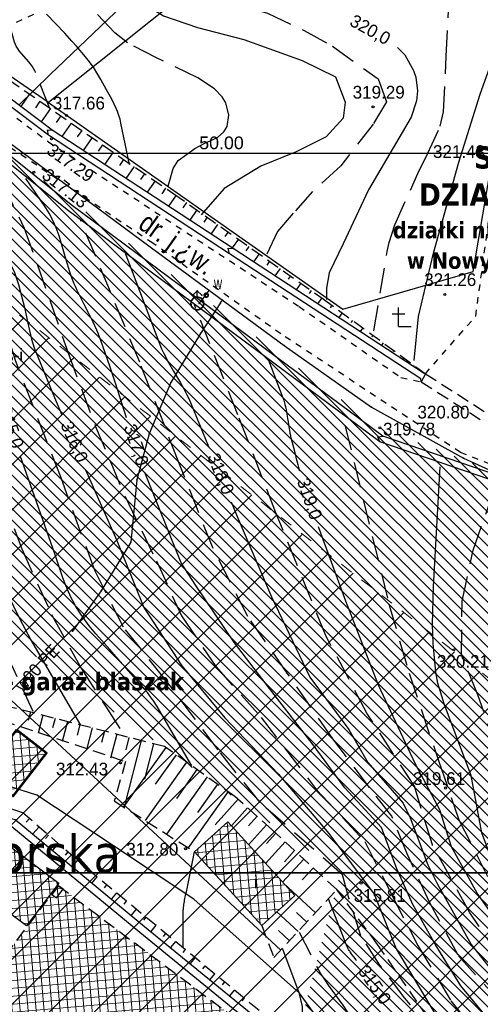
# Model space of a CAD drawing. Extents: x 4615668 to 9294084, y 5331114 to 10688993.
# Tile 65 of 181: x 4655654 to 4655690, y 5335053 to 5335130. Entities that reach past the tile are written whole.
import ezdxf
from ezdxf.enums import TextEntityAlignment as Align

# ---------------------------------------------------------------- set-up
doc = ezdxf.new("R2010")
doc.units = 0
doc.header["$MEASUREMENT"] = 0
for name, pattern in [('BUIB05', [1, 0.5, -0.5]), ('DROGA', [1, 0.5, -0.5]), ('PRZEPUST', [1.5, 1, -0.5]), ('SKARPA1', [1.5, 1, -0.5]), ('UZYTEK', [1.5, 1, -0.5]), ('WARSTWICA', [3, 2, -1]), ('WIATA', [1.5, 1, -0.5])]:
    doc.linetypes.add(name, pattern=pattern)
for name, color, linetype in [('10', 7, 'Continuous'), ('11', 7, 'Continuous'), ('12', 7, 'Continuous'), ('13', 7, 'Continuous'), ('17', 7, 'Continuous'), ('18', 7, 'Continuous'), ('19', 7, 'Continuous'), ('25', 7, 'Continuous'), ('45', 7, 'Continuous'), ('48', 7, 'Continuous'), ('50', 7, 'Continuous'), ('51', 7, 'Continuous'), ('52', 7, 'Continuous'), ('60', 7, 'Continuous'), ('9', 7, 'Continuous'), ('tpsa_stolarka', 4, 'Continuous')]:
    doc.layers.add(name, color=color, linetype=linetype)
for name, color, linetype, lineweight in [('budynek', 7, 'Continuous', 53), ('hatch', 253, 'Continuous', 0), ('sciany - mur', 1, 'Continuous', 30)]:
    doc.layers.add(name, color=color, linetype=linetype, lineweight=lineweight)
doc.styles.add('100', font='isocp.shx', dxfattribs={"height": 20})
doc.styles.add('STYLE2', font='arial.ttf')
doc.styles.add('tomek14', font='ISOCP.shx', dxfattribs={"height": 14})
doc.styles.add('txt', font='TXT', dxfattribs={"height": 0.2})
doc.dimstyles.new('1-500', dxfattribs={"dimtxt": 1, "dimasz": 0.5, "dimexe": 0.18, "dimexo": 0.0625, "dimgap": 0.3, "dimtad": 1, "dimzin": 0, "dimdsep": 46, "dimtxsty": 'STYLE2', "dimblk": 'DOT', "dimcen": 0.09, "dimadec": 0, "dimazin": 0, "dimtfac": 1, "dimtmove": 0, "dimatfit": 0, "dimldrblk": 'DOT', "dimfxl": 0, "dimtolj": 1, "dimtzin": 0, "dimarcsym": 0})
pattern_1 = [(95, (-11889.38753, -1756.1574), (-0.62262168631, -0.05447233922), []), (185, (-11889.38753, -1756.1574), (0.05447233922, -0.62262168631), [])]

# ---------------------------------------------------------------- blocks, each defined once
blk = doc.blocks.new('*M2220')
at = {"layer": '60', "color": 7, "linetype": 'Continuous'}
blk.add_lwpolyline([(0, 0), (0, 250), (400, 250), (400, 0)], close=True, dxfattribs=at)
blk = doc.blocks.new('*M2222')
at = {"layer": '60', "color": 7, "linetype": 'Continuous'}
blk.add_lwpolyline([(0, 0), (0, 250), (400, 250), (400, 0)], close=True, dxfattribs=at)
blk = doc.blocks.new('WYS')
at = {"layer": '52', "color": 67, "linetype": 'Continuous'}
blk.add_circle((0, 0), 0.08, dxfattribs=at)
blk = doc.blocks.new('K')
at = {"layer": '48', "color": 7, "linetype": 'Continuous'}
for p, q in [((-0.5, 1), (0, 1)), ((0, 0), (0, 1.5)), ((0, 1), (0.5, 1)), ((0, 0), (1, 0))]:
    blk.add_line(p, q, dxfattribs=at)
blk = doc.blocks.new('*M2272')
at = {"layer": '25', "color": 165, "linetype": 'Continuous'}
blk.add_lwpolyline([(-36.335, -113.189), (-35.875, -112.599), (-35.549, -112.182)], dxfattribs=at)
blk.add_lwpolyline([(-36.335, -113.189), (-35.875, -112.599), (-35.549, -112.182)], dxfattribs=at)
for p in [(-35.549, -112.182), (-35.875, -112.599), (-36.335, -113.189)]:
    blk.add_point(p, dxfattribs=at)
blk = doc.blocks.new('*M2273')
at = {"layer": '25', "color": 165, "linetype": 'Continuous'}
blk.add_line((-34.662, -113.159), (-34.51, -112.931), dxfattribs=at)
blk.add_line((-34.662, -113.159), (-34.51, -112.931), dxfattribs=at)
for p in [(-34.51, -112.931), (-34.662, -113.159)]:
    blk.add_point(p, dxfattribs=at)
blk = doc.blocks.new('*M2275')
at = {"layer": '25', "color": 165, "linetype": 'Continuous'}
blk.add_lwpolyline([(1.5, 0), (1.48, 0.23), (1.43, 0.46), (1.34, 0.68), (1.21, 0.88), (1.06, 1.06), (0.88, 1.21), (0.68, 1.34), (0.46, 1.43), (0.23, 1.48), (0, 1.5), (-0.24, 1.48), (-0.47, 1.43), (-0.68, 1.34), (-0.88, 1.21), (-1.06, 1.06), (-1.22, 0.88), (-1.34, 0.68), (-1.43, 0.46), (-1.48, 0.23), (-1.5, 0), (-1.48, -0.24), (-1.42, -0.47), (-1.33, -0.69), (-1.21, -0.89), (-1.06, -1.06), (-0.88, -1.22), (-0.68, -1.34), (-0.46, -1.43), (-0.23, -1.48), (0.01, -1.5), (0.24, -1.48), (0.47, -1.42), (0.69, -1.33), (0.89, -1.21), (1.07, -1.05), (1.22, -0.87), (1.34, -0.67), (1.43, -0.45), (1.48, -0.23), (1.5, 0)], dxfattribs=at)
blk.add_lwpolyline([(1.5, 0), (1.48, 0.23), (1.43, 0.46), (1.34, 0.68), (1.21, 0.88), (1.06, 1.06), (0.88, 1.21), (0.68, 1.34), (0.46, 1.43), (0.23, 1.48), (0, 1.5), (-0.24, 1.48), (-0.47, 1.43), (-0.68, 1.34), (-0.88, 1.21), (-1.06, 1.06), (-1.22, 0.88), (-1.34, 0.68), (-1.43, 0.46), (-1.48, 0.23), (-1.5, 0), (-1.48, -0.24), (-1.42, -0.47), (-1.33, -0.69), (-1.21, -0.89), (-1.06, -1.06), (-0.88, -1.22), (-0.68, -1.34), (-0.46, -1.43), (-0.23, -1.48), (0.01, -1.5), (0.24, -1.48), (0.47, -1.42), (0.69, -1.33), (0.89, -1.21), (1.07, -1.05), (1.22, -0.87), (1.34, -0.67), (1.43, -0.45), (1.48, -0.23), (1.5, 0)], dxfattribs=at)
for p in [(-1.48, 0.23), (-1.43, 0.46), (-1.34, 0.68), (-1.22, 0.88), (-1.06, 1.06), (-0.88, 1.21), (-0.68, 1.34), (-0.47, 1.43), (-0.24, 1.48), (0, 1.5), (0.23, 1.48), (0.46, 1.43), (0.68, 1.34), (0.88, 1.21), (1.06, 1.06), (1.21, 0.88), (1.34, 0.68), (1.43, 0.46), (1.48, 0.23), (1.5, 0), (-1.5, 0), (-1.48, -0.24), (-1.42, -0.47), (-1.33, -0.69), (-1.21, -0.89), (-1.06, -1.06), (-0.88, -1.22), (-0.68, -1.34), (-0.46, -1.43), (-0.23, -1.48), (0.01, -1.5), (0.24, -1.48), (0.47, -1.42), (0.69, -1.33), (0.89, -1.21), (1.07, -1.05), (1.22, -0.87), (1.34, -0.67), (1.43, -0.45), (1.48, -0.23)]:
    blk.add_point(p, dxfattribs=at)
blk = doc.blocks.new('801_1')
at = {"layer": '25', "color": 165, "linetype": 'Continuous'}
blk.add_blockref('*M2275', (0, 0), dxfattribs=at)
blk = doc.blocks.new('*M2256')
at = {"layer": '25', "color": 165, "linetype": 'Continuous'}
blk.add_lwpolyline([(5, 0), (4.94, 0.78), (4.75, 1.55), (4.45, 2.27), (4.04, 2.94), (3.53, 3.54), (2.93, 4.05), (2.26, 4.46), (1.54, 4.76), (0.77, 4.94), (-0.01, 5), (-0.79, 4.94), (-1.55, 4.75), (-2.28, 4.45), (-2.95, 4.04), (-3.54, 3.53), (-4.05, 2.93), (-4.46, 2.26), (-4.76, 1.53), (-4.94, 0.77), (-5, -0.02), (-4.94, -0.8), (-4.75, -1.56), (-4.45, -2.29), (-4.03, -2.95), (-3.52, -3.55), (-2.92, -4.06), (-2.25, -4.46), (-1.52, -4.76), (-0.76, -4.94), (0.02, -5), (0.81, -4.93), (1.57, -4.75), (2.29, -4.44), (2.96, -4.03), (3.56, -3.52), (4.06, -2.92), (4.47, -2.24), (4.76, -1.52), (4.94, -0.75), (5, 0)], dxfattribs=at)
blk.add_lwpolyline([(5, 0), (4.94, 0.78), (4.75, 1.55), (4.45, 2.27), (4.04, 2.94), (3.53, 3.54), (2.93, 4.05), (2.26, 4.46), (1.54, 4.76), (0.77, 4.94), (-0.01, 5), (-0.79, 4.94), (-1.55, 4.75), (-2.28, 4.45), (-2.95, 4.04), (-3.54, 3.53), (-4.05, 2.93), (-4.46, 2.26), (-4.76, 1.53), (-4.94, 0.77), (-5, -0.02), (-4.94, -0.8), (-4.75, -1.56), (-4.45, -2.29), (-4.03, -2.95), (-3.52, -3.55), (-2.92, -4.06), (-2.25, -4.46), (-1.52, -4.76), (-0.76, -4.94), (0.02, -5), (0.81, -4.93), (1.57, -4.75), (2.29, -4.44), (2.96, -4.03), (3.56, -3.52), (4.06, -2.92), (4.47, -2.24), (4.76, -1.52), (4.94, -0.75), (5, 0)], dxfattribs=at)
for p in [(-4.94, 0.77), (-4.76, 1.53), (-4.46, 2.26), (-4.05, 2.93), (-3.54, 3.53), (-2.95, 4.04), (-2.28, 4.45), (-1.55, 4.75), (-0.79, 4.94), (-0.01, 5), (0.77, 4.94), (1.54, 4.76), (2.26, 4.46), (2.93, 4.05), (3.53, 3.54), (4.04, 2.94), (4.45, 2.27), (4.75, 1.55), (4.94, 0.78), (5, 0), (-5, -0.02), (-4.94, -0.8), (-4.75, -1.56), (-4.45, -2.29), (-4.03, -2.95), (-3.52, -3.55), (-2.92, -4.06), (-2.25, -4.46), (-1.52, -4.76), (-0.76, -4.94), (0.02, -5), (0.81, -4.93), (1.57, -4.75), (2.29, -4.44), (2.96, -4.03), (3.56, -3.52), (4.06, -2.92), (4.47, -2.24), (4.76, -1.52), (4.94, -0.75)]:
    blk.add_point(p, dxfattribs=at)
blk = doc.blocks.new('*M2257')
at = {"layer": '25', "color": 165, "linetype": 'Continuous'}
blk.add_lwpolyline([(5, 0), (4.94, 0.78), (4.75, 1.55), (4.45, 2.27), (4.04, 2.94), (3.53, 3.54), (2.93, 4.05), (2.26, 4.46), (1.54, 4.76), (0.77, 4.94), (-0.01, 5), (-0.79, 4.94), (-1.55, 4.75), (-2.28, 4.45), (-2.95, 4.04), (-3.54, 3.53), (-4.05, 2.93), (-4.46, 2.26), (-4.76, 1.53), (-4.94, 0.77), (-5, -0.02), (-4.94, -0.8), (-4.75, -1.56), (-4.45, -2.29), (-4.03, -2.95), (-3.52, -3.55), (-2.92, -4.06), (-2.25, -4.46), (-1.52, -4.76), (-0.76, -4.94), (0.02, -5), (0.81, -4.93), (1.57, -4.75), (2.29, -4.44), (2.96, -4.03), (3.56, -3.52), (4.06, -2.92), (4.47, -2.24), (4.76, -1.52), (4.94, -0.75), (5, 0)], dxfattribs=at)
blk.add_lwpolyline([(5, 0), (4.94, 0.78), (4.75, 1.55), (4.45, 2.27), (4.04, 2.94), (3.53, 3.54), (2.93, 4.05), (2.26, 4.46), (1.54, 4.76), (0.77, 4.94), (-0.01, 5), (-0.79, 4.94), (-1.55, 4.75), (-2.28, 4.45), (-2.95, 4.04), (-3.54, 3.53), (-4.05, 2.93), (-4.46, 2.26), (-4.76, 1.53), (-4.94, 0.77), (-5, -0.02), (-4.94, -0.8), (-4.75, -1.56), (-4.45, -2.29), (-4.03, -2.95), (-3.52, -3.55), (-2.92, -4.06), (-2.25, -4.46), (-1.52, -4.76), (-0.76, -4.94), (0.02, -5), (0.81, -4.93), (1.57, -4.75), (2.29, -4.44), (2.96, -4.03), (3.56, -3.52), (4.06, -2.92), (4.47, -2.24), (4.76, -1.52), (4.94, -0.75), (5, 0)], dxfattribs=at)
for p in [(-4.94, 0.77), (-4.76, 1.53), (-4.46, 2.26), (-4.05, 2.93), (-3.54, 3.53), (-2.95, 4.04), (-2.28, 4.45), (-1.55, 4.75), (-0.79, 4.94), (-0.01, 5), (0.77, 4.94), (1.54, 4.76), (2.26, 4.46), (2.93, 4.05), (3.53, 3.54), (4.04, 2.94), (4.45, 2.27), (4.75, 1.55), (4.94, 0.78), (5, 0), (-5, -0.02), (-4.94, -0.8), (-4.75, -1.56), (-4.45, -2.29), (-4.03, -2.95), (-3.52, -3.55), (-2.92, -4.06), (-2.25, -4.46), (-1.52, -4.76), (-0.76, -4.94), (0.02, -5), (0.81, -4.93), (1.57, -4.75), (2.29, -4.44), (2.96, -4.03), (3.56, -3.52), (4.06, -2.92), (4.47, -2.24), (4.76, -1.52), (4.94, -0.75)]:
    blk.add_point(p, dxfattribs=at)
blk = doc.blocks.new('*M2258')
at = {"layer": '25', "color": 165, "linetype": 'Continuous'}
blk.add_line((0, 5), (0, 10), dxfattribs=at)
blk.add_line((0, 5), (0, 10), dxfattribs=at)
for p in [(0, 10), (0, 5)]:
    blk.add_point(p, dxfattribs=at)
blk = doc.blocks.new('*M2259')
at = {"layer": '25', "color": 165, "linetype": 'Continuous'}
blk.add_line((-3.5, 6.5), (0, 10), dxfattribs=at)
blk.add_line((-3.5, 6.5), (0, 10), dxfattribs=at)
for p in [(0, 10), (-3.5, 6.5)]:
    blk.add_point(p, dxfattribs=at)
blk = doc.blocks.new('*M2260')
at = {"layer": '25', "color": 165, "linetype": 'Continuous'}
blk.add_line((0, 10), (3.5, 6.5), dxfattribs=at)
blk.add_line((0, 10), (3.5, 6.5), dxfattribs=at)
for p in [(0, 10), (3.5, 6.5)]:
    blk.add_point(p, dxfattribs=at)
blk = doc.blocks.new('HYP')
at = {"layer": '25', "color": 165, "linetype": 'Continuous'}
for name in ['*M2259', '*M2258', '*M2260', '*M2256', '*M2257']:
    blk.add_blockref(name, (0, 0), dxfattribs=at)
blk = doc.blocks.new('_Dot')
at = {"color": 0, "linetype": 'ByBlock', "lineweight": -2}
blk.add_line((-0.5, 0), (-1, 0), dxfattribs=at)
at = {"color": 0, "linetype": 'ByBlock', "const_width": 0.5}
blk.add_lwpolyline([(-0.25, 0, 1), (0.25, 0, 1)], format="xyb", close=True, dxfattribs=at)
blk = doc.blocks.new('*D2310')
at = {"layer": 'Defpoints', "color": 0}
for p in [(4655694.967, 5335119.609), (4655644.967, 5335113.025), (4655694.967, 5335113.025)]:
    blk.add_point(p, dxfattribs=at)
at = {"layer": 'sciany - mur', "color": 0, "lineweight": -2, "ltscale": 40}
for p, q in [((4655644.967, 5335113.088), (4655644.967, 5335119.789)), ((4655645.467, 5335119.609), (4655694.467, 5335119.609)), ((4655694.967, 5335113.088), (4655694.967, 5335119.789))]:
    blk.add_line(p, q, dxfattribs=at)
at = {"layer": 'sciany - mur', "color": 0, "linetype": 'ByBlock', "lineweight": -2, "xscale": 0.5, "yscale": 0.5, "zscale": 0.5, "rotation": 180}
blk.add_blockref('_Dot', (4655644.967, 5335119.609), dxfattribs=at)
at = {"layer": 'sciany - mur', "color": 0, "linetype": 'ByBlock', "lineweight": -2, "xscale": 0.5, "yscale": 0.5, "zscale": 0.5}
blk.add_blockref('_Dot', (4655694.967, 5335119.609), dxfattribs=at)
at = {"layer": 'sciany - mur', "color": 0, "lineweight": 0, "ltscale": 40, "insert": (4655669.967, 5335120.42), "char_height": 1, "attachment_point": 5, "style": 'STYLE2'}
blk.add_mtext('\\A1;50.00 ', dxfattribs=at)

msp = doc.modelspace()

# ---------------------------------------------------------------- hatches: boundary and pattern name
at = {"layer": 'hatch', "lineweight": 0, "ltscale": 20}
h = msp.add_hatch(dxfattribs=at)
h.set_pattern_fill('ANSI31', color=3, scale=5, angle=90)
h.set_pattern_definition([(135, (-11889.38753, -1756.1574), (-0.44194173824, -0.44194173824), [])])
h.paths.add_polyline_path([(4655588.854, 5335106.349), (4655610.799, 5335092.928), (4655619.826, 5335105.313), (4655679.3, 5335063.025), (4655675.327, 5335047.976), (4655665.409, 5335034.833), (4655687.601, 5335024.333), (4655665.162, 5335010.881), (4655660.44, 5335018.722), (4655662.201, 5335023.441), (4655659.892, 5335034.977), (4655638.385, 5335008.562), (4655616.894, 5335004.668), (4655615.082, 5335002.357), (4655641.603, 5335003.489), (4655662.829, 5335002.048), (4655672.968, 5335007.291), (4655703.279, 5335014.289), (4655716.801, 5335015.212), (4655741.269, 5335020.258), (4655757.915, 5335026.021), (4655726.837, 5335084.415), (4655710.028, 5335087.457), (4655682.401, 5335098.021), (4655634.828, 5335133.012), (4655626.983, 5335138.104), (4655613.086, 5335142.87)])
at = {"layer": 'hatch', "lineweight": 0}
h = msp.add_hatch(dxfattribs=at)
h.set_pattern_fill('ANSI31', color=160, scale=20)
h.set_pattern_definition([(45, (-11889.3875, -1756.1574), (-1.767766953, 1.767766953), [])])
h.paths.add_polyline_path([(4655585.345, 5335100.489), (4655609.825, 5335141.174), (4655724.52, 5335052.343), (4655757.949, 5335025.923), (4655741.269, 5335020.258), (4655716.277, 5335015.104), (4655702.906, 5335013.9), (4655672.968, 5335007.246), (4655662.829, 5335002.048), (4655641.397, 5335003.503), (4655600.675, 5335001.373), (4655590.095, 5334999.07), (4655563.772, 5335009.583), (4655603.239, 5335036.519), (4655603.01, 5335091.868)])
at = {"layer": 'hatch', "lineweight": 0, "ltscale": 40}
h = msp.add_hatch(dxfattribs=at)
h.set_pattern_fill('ANSI37', color=0, scale=5, angle=50)
h.set_pattern_definition([(95, (-11889.38753, -1756.1574), (-0.62262168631, -0.05447233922), []), (185, (-11889.38753, -1756.1574), (0.05447233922, -0.62262168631), [])])
h.paths.add_polyline_path([(4655653.849, 5335074.27), (4655651.23, 5335070.886), (4655653.588, 5335069.061), (4655656.207, 5335072.445)])
h = msp.add_hatch(dxfattribs=at)
h.set_pattern_fill('ANSI37', color=0, scale=5, angle=50)
h.set_pattern_definition(pattern_1)
h.paths.add_polyline_path([(4655667.856, 5335064.667), (4655673.128, 5335058.871), (4655675.728, 5335061.237), (4655670.456, 5335067.032)])
h = msp.add_hatch(dxfattribs=at)
h.set_pattern_fill('ANSI37', color=0, scale=5, angle=50)
h.set_pattern_definition(pattern_1)
h.paths.add_polyline_path([(4655654.653, 5335058.851), (4655649.952, 5335062.376), (4655652.479, 5335065.745), (4655657.18, 5335062.22)])
h = msp.add_hatch(dxfattribs=at)
h.set_pattern_fill('ANSI37', color=0, scale=5, angle=50)
h.set_pattern_definition([(95, (-11889.38753, -1756.1574), (-0.62262168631, -0.05447233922), []), (185, (-11889.38753, -1756.1574), (0.05447233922, -0.62262168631), [])])
h.paths.add_polyline_path([(4655657.147, 5335062.016), (4655673.392, 5335049.826), (4655663.758, 5335037.345), (4655647.558, 5335049.339)])

# ---------------------------------------------------------------- linework, layer by layer
at = {"color": 97, "linetype": 'Continuous'}
for points in [[(4655656.381, 5335123.587), (4655679.489, 5335107.361), (4655689.74, 5335110.313), (4655695.673, 5335145.07), (4655694.253, 5335148.181)], [(4655680.425, 5335142.809), (4655656.381, 5335123.587), (4655650.126, 5335127.911)]]:
    msp.add_lwpolyline(points, dxfattribs=at)
at = {"color": 94, "linetype": 'BUIB05', "lineweight": 0, "ltscale": 2}
msp.add_lwpolyline([(4655585.345, 5335100.489), (4655609.825, 5335141.174), (4655724.52, 5335052.343), (4655757.949, 5335025.923), (4655741.269, 5335020.258), (4655716.277, 5335015.104), (4655702.906, 5335013.9), (4655672.968, 5335007.246), (4655662.829, 5335002.048), (4655641.397, 5335003.503), (4655600.675, 5335001.373), (4655590.095, 5334999.07), (4655563.772, 5335009.583), (4655603.239, 5335036.519), (4655603.01, 5335091.868)], close=True, dxfattribs=at)
at = {"lineweight": 0, "ltscale": 40}
msp.add_circle((4655595.116, 5335194.916), 75, dxfattribs=at)
at = {"layer": '11', "color": 2, "linetype": 'Continuous'}
for points in [[(4655667.856, 5335064.667), (4655673.128, 5335058.871), (4655675.728, 5335061.237), (4655670.456, 5335067.032)], [(4655654.653, 5335058.851), (4655649.952, 5335062.376), (4655652.479, 5335065.745), (4655657.18, 5335062.22)]]:
    msp.add_lwpolyline(points, close=True, dxfattribs=at)
at = {"layer": '13', "color": 132, "linetype": 'WIATA'}
msp.add_lwpolyline([(4655657.147, 5335062.016), (4655673.392, 5335049.826), (4655663.758, 5335037.345), (4655647.558, 5335049.339)], close=True, dxfattribs=at)
at = {"layer": '13', "color": 132, "linetype": 'Continuous'}
msp.add_lwpolyline([(4655657.147, 5335062.016), (4655656.628, 5335061.33), (4655657.001, 5335061.048), (4655657.52, 5335061.734)], close=True, dxfattribs=at)
at = {"layer": '17', "color": 97, "linetype": 'DROGA'}
for points in [[(4655685.986, 5335102.271), (4655689.945, 5335106.802), (4655691.691, 5335119.609), (4655692.667, 5335126.185), (4655695.83, 5335143.834), (4655696.398, 5335148.475), (4655689.104, 5335149.431), (4655686.385, 5335149.635), (4655680.622, 5335149.431), (4655674.994, 5335144.228), (4655664.33, 5335134.594), (4655649.55, 5335127.987), (4655649.042, 5335127.191)], [(4655594.389, 5335139.19), (4655611.183, 5335146.781), (4655616.706, 5335146.99), (4655620.697, 5335146.002), (4655628.326, 5335141.008), (4655639.867, 5335132.913), (4655649.871, 5335125.374), (4655656.382, 5335120.498), (4655676.066, 5335107.565), (4655684.071, 5335101.973), (4655685.663, 5335101.636)], [(4655742.29, 5335110.388), (4655735.502, 5335095.371), (4655729.074, 5335088.611), (4655726.69, 5335086.792), (4655722.698, 5335086.584), (4655710.12, 5335088.198), (4655695.731, 5335093.341), (4655688.749, 5335096.084), (4655674.627, 5335105.411), (4655664.576, 5335112.528), (4655652.016, 5335120.973), (4655638.349, 5335131.564), (4655627.271, 5335139.295), (4655621.424, 5335142.302), (4655617.537, 5335143.81), (4655613.234, 5335144.486), (4655609.451, 5335142.666), (4655606.041, 5335137.648)]]:
    msp.add_lwpolyline(points, dxfattribs=at)
at = {"layer": '19', "color": 7, "linetype": 'Continuous'}
msp.add_line((4655685.986, 5335102.271), (4655685.663, 5335101.636), dxfattribs=at)
at = {"layer": '19', "color": 172, "linetype": 'PRZEPUST'}
for p, q in [((4655685.663, 5335101.636), (4655690.508, 5335098.546)), ((4655685.986, 5335102.271), (4655690.756, 5335099.219))]:
    msp.add_line(p, q, dxfattribs=at)
at = {"layer": '25', "color": 165, "linetype": 'Continuous'}
for points in [[(4655589.805, 5335149.53), (4655591.457, 5335149.195), (4655600.637, 5335147.795), (4655606.747, 5335146.325), (4655612.277, 5335144.505), (4655616.267, 5335142.725), (4655620.817, 5335141.465), (4655625.887, 5335138.815), (4655641.927, 5335128.405), (4655652.327, 5335121.145), (4655664.957, 5335111.795), (4655674.887, 5335104.485), (4655681.767, 5335099.635), (4655688.977, 5335095.645), (4655695.367, 5335092.725), (4655702.717, 5335090.205)], [(4655590.166, 5335149.457), (4655591.457, 5335149.195), (4655600.637, 5335147.795), (4655606.747, 5335146.325), (4655612.277, 5335144.505), (4655616.267, 5335142.725), (4655620.817, 5335141.465), (4655625.887, 5335138.815), (4655641.927, 5335128.405), (4655652.327, 5335121.145), (4655664.957, 5335111.795), (4655674.887, 5335104.485), (4655681.767, 5335099.635), (4655688.977, 5335095.645), (4655695.367, 5335092.725), (4655702.717, 5335090.205)], [(4655669.897, 5335107.835), (4655668.307, 5335105.425), (4655665.997, 5335101.575), (4655664.287, 5335097.555), (4655663.327, 5335093.925), (4655662.837, 5335089.015), (4655660.517, 5335085.205), (4655658.247, 5335082.025)], [(4655669.897, 5335107.835), (4655668.307, 5335105.425), (4655665.997, 5335101.575), (4655664.287, 5335097.555), (4655663.327, 5335093.925), (4655662.837, 5335089.015), (4655660.517, 5335085.205), (4655658.247, 5335082.025)], [(4655677.964, 5335050.989), (4655676.1, 5335053.572), (4655667.786, 5335060.963), (4655661.406, 5335065.199), (4655655.452, 5335069.123), (4655637.039, 5335074.982), (4655624.232, 5335084.631), (4655622.842, 5335085.675)]]:
    msp.add_lwpolyline(points, dxfattribs=at)
for p in [(4655664.957, 5335111.795), (4655669.897, 5335107.835), (4655668.307, 5335105.425), (4655674.887, 5335104.485), (4655665.997, 5335101.575), (4655681.767, 5335099.635), (4655664.287, 5335097.555), (4655688.977, 5335095.645), (4655663.327, 5335093.925), (4655662.837, 5335089.015), (4655660.517, 5335085.205), (4655658.247, 5335082.025), (4655658.247, 5335082.025)]:
    msp.add_point(p, dxfattribs=at)
at = {"layer": '45', "color": 219, "linetype": 'Continuous'}
for points in [[(4655685.986, 5335102.271), (4655685.905, 5335102.279), (4655670.883, 5335112.118), (4655656.657, 5335121.43), (4655640.554, 5335133.614), (4655629.714, 5335141.372), (4655614.54, 5335153.968), (4655613.091, 5335149.266), (4655597.535, 5335141.864)], [(4655685.663, 5335101.636), (4655685.631, 5335101.861), (4655670.609, 5335111.7), (4655656.369, 5335121.02), (4655640.258, 5335133.212), (4655629.408, 5335140.976), (4655614.798, 5335153.104), (4655613.505, 5335148.908), (4655597.585, 5335141.334)], [(4655699.557, 5335144.529), (4655693.606, 5335144.683), (4655691.417, 5335147.034), (4655687.717, 5335144.127), (4655681.377, 5335149.565), (4655656.515, 5335125.809), (4655654.05, 5335123.402)], [(4655788.318, 5335087.177), (4655785.963, 5335092.852), (4655785.059, 5335094.103), (4655775.354, 5335103.008), (4655764.978, 5335112.567), (4655762.183, 5335115.231), (4655760.796, 5335116.01), (4655753.13, 5335120.527), (4655752.238, 5335120.464), (4655747.343, 5335118.661), (4655746.478, 5335117.973), (4655744.633, 5335114.25), (4655742.29, 5335110.388), (4655736.083, 5335094.805), (4655727.259, 5335085.511), (4655710.146, 5335087.945), (4655682.639, 5335097.359), (4655658.142, 5335115.559), (4655640.805, 5335129.446), (4655627.317, 5335138.972), (4655612.96, 5335143.544), (4655609.494, 5335141.756), (4655596.704, 5335123.432), (4655592.654, 5335117.608)], [(4655787.856, 5335086.985), (4655785.523, 5335092.606), (4655784.683, 5335093.769), (4655775.016, 5335102.64), (4655764.636, 5335112.203), (4655761.883, 5335114.825), (4655760.546, 5335115.576), (4655753.01, 5335120.017), (4655752.344, 5335119.97), (4655747.591, 5335118.219), (4655746.876, 5335117.651), (4655745.071, 5335114.008), (4655742.74, 5335110.164), (4655736.511, 5335094.531), (4655727.443, 5335084.979), (4655710.028, 5335087.457), (4655682.403, 5335096.911), (4655657.836, 5335115.163), (4655640.505, 5335129.046), (4655627.091, 5335138.52), (4655613.006, 5335143.004), (4655609.834, 5335141.368), (4655597.114, 5335123.146), (4655593.012, 5335117.248)], [(4655656.369, 5335121.02), (4655656.294, 5335121.447), (4655656.657, 5335121.43)], [(4655670.609, 5335111.7), (4655670.499, 5335112.152), (4655670.883, 5335112.118)], [(4655682.403, 5335096.911), (4655682.25, 5335097.322), (4655682.639, 5335097.359)], [(4655636.198, 5335067.381), (4655638.323, 5335067.526), (4655647.061, 5335068.833), (4655653.766, 5335067.223), (4655663.923, 5335058.812), (4655674.432, 5335050.237), (4655668.756, 5335042.325), (4655664.112, 5335036.191), (4655655.13, 5335042.347), (4655648.921, 5335046.673)], [(4655638.433, 5335066.936), (4655647.035, 5335068.223), (4655653.49, 5335066.673), (4655663.541, 5335058.348), (4655673.616, 5335050.129), (4655668.272, 5335042.681), (4655663.98, 5335037.009), (4655655.472, 5335042.841), (4655649.263, 5335047.165)]]:
    msp.add_lwpolyline(points, dxfattribs=at)
at = {"layer": '50', "color": 245, "linetype": 'WARSTWICA'}
for points in [[(4655681.942, 5335105.655), (4655682.986, 5335111.873), (4655683.138, 5335112.589), (4655683.592, 5335113.98), (4655685.401, 5335118.026), (4655686.171, 5335119.616), (4655687.163, 5335121.742), (4655687.424, 5335122.87), (4655687.62, 5335127.256), (4655687.881, 5335132.493), (4655688.15, 5335134.422), (4655688.741, 5335136.966), (4655688.99, 5335138.245), (4655689.284, 5335140.95), (4655689.316, 5335142.304), (4655689.145, 5335144.154), (4655688.928, 5335145.063), (4655688.402, 5335146.345), (4655686.771, 5335149.356)], [(4655676.916, 5335145.625), (4655677.438, 5335143.661), (4655677.112, 5335140.978), (4655676.133, 5335138.556), (4655674.436, 5335136.788), (4655672.739, 5335135.741), (4655670.586, 5335135.348), (4655668.497, 5335134.955), (4655666.54, 5335134.694), (4655666.229, 5335133.722), (4655667.257, 5335132.795), (4655670.259, 5335131.617), (4655673.588, 5335130.635), (4655676.459, 5335129.261), (4655678.694, 5335128.027), (4655682.268, 5335125.464), (4655682.921, 5335123.66), (4655681.877, 5335121.892), (4655679.332, 5335118.619), (4655677.113, 5335116.59), (4655675.612, 5335114.888), (4655674.372, 5335113.448), (4655673.523, 5335111.681)], [(4655665.772, 5335117.03), (4655666.163, 5335118.405), (4655666.562, 5335119.037), (4655667.86, 5335119.976), (4655668.612, 5335120.375), (4655669.665, 5335120.857), (4655670.144, 5335121.285), (4655670.407, 5335121.714), (4655670.536, 5335122.594), (4655670.303, 5335123.561), (4655670.014, 5335124.034), (4655669.427, 5335124.667), (4655668.121, 5335125.54), (4655664.858, 5335127.111), (4655662.581, 5335128.29), (4655661.595, 5335129.075), (4655658.984, 5335131.824)], [(4655656.45, 5335123.176), (4655655.34, 5335125.99), (4655655.298, 5335126.088), (4655655.2, 5335126.275), (4655655.086, 5335126.454), (4655654.821, 5335126.793), (4655654.242, 5335127.443), (4655654.065, 5335127.667), (4655653.983, 5335127.783), (4655653.84, 5335128.023), (4655653.78, 5335128.149), (4655653.709, 5335128.347), (4655653.382, 5335129.46)], [(4655686.975, 5335040.351), (4655687.615, 5335044.286), (4655687.914, 5335047.494), (4655686.72, 5335050.317), (4655684.374, 5335053.183), (4655682.415, 5335055.774), (4655680.923, 5335058.084), (4655679.984, 5335061.035), (4655679.473, 5335062.874), (4655672.996, 5335068.55), (4655669.715, 5335072.691), (4655665.543, 5335078.238), (4655662.259, 5335082.344), (4655660.004, 5335086.811), (4655657.36, 5335094.083), (4655653.742, 5335103.381), (4655651.994, 5335109.24), (4655649.35, 5335114.159), (4655646.499, 5335120.087), (4655646.061, 5335120.99)], [(4655651.404, 5335120.001), (4655654.474, 5335113.714), (4655656.478, 5335108.068), (4655657.915, 5335103.905), (4655660.047, 5335098.174), (4655662.392, 5335092.614), (4655664.863, 5335087.549), (4655666.824, 5335083.229), (4655669.511, 5335079.251), (4655673.086, 5335075.25), (4655677.436, 5335069.561), (4655681.231, 5335065.498), (4655683.361, 5335061.273), (4655685.399, 5335057.319), (4655688, 5335052.956), (4655690.815, 5335049.406), (4655692.392, 5335046.541), (4655692.435, 5335040.913), (4655691.892, 5335036.116)], [(4655643.897, 5335114.072), (4655645.571, 5335111.922), (4655647.226, 5335109.331), (4655648.668, 5335104.908), (4655650.888, 5335098.632), (4655652.624, 5335092.923), (4655654.272, 5335088.49), (4655656.614, 5335083.348), (4655658.955, 5335079.056), (4655660.893, 5335076.059), (4655662.299, 5335073.859)], [(4655700.277, 5335032.432), (4655698.75, 5335039.097), (4655697.204, 5335045.373), (4655695.235, 5335048.758), (4655691.931, 5335052.778), (4655688.561, 5335056.555), (4655686.312, 5335060.716), (4655684.554, 5335064.524), (4655683.359, 5335067.485), (4655681.601, 5335069.742), (4655678.719, 5335073.55), (4655675.137, 5335078.737), (4655672.044, 5335083.18), (4655669.302, 5335088.539), (4655666.565, 5335095.421), (4655663.542, 5335103.178), (4655658.902, 5335114.319)], [(4655711.246, 5335014.803), (4655710.595, 5335020.567), (4655709.24, 5335027.527), (4655707.017, 5335033.727), (4655703.818, 5335040.035), (4655701.494, 5335044.736), (4655699.759, 5335047.618), (4655696.289, 5335051.425), (4655691.897, 5335056.319), (4655689.464, 5335059.94), (4655686.537, 5335065.215), (4655685.127, 5335069.837), (4655681.393, 5335075.583), (4655678.194, 5335081.619), (4655674.245, 5335091.321), (4655671.263, 5335099.043), (4655667.852, 5335107.678)], [(4655655.165, 5335075.699), (4655653.187, 5335080.031), (4655652.867, 5335080.716), (4655652.201, 5335082.075), (4655650.845, 5335084.779), (4655650.41, 5335085.688), (4655650.199, 5335086.146), (4655649.997, 5335086.619), (4655649.872, 5335086.939), (4655649.643, 5335087.585), (4655649.012, 5335089.549), (4655648.786, 5335090.198), (4655648.665, 5335090.519), (4655647.835, 5335092.669), (4655647.539, 5335093.377), (4655647.382, 5335093.726), (4655647.044, 5335094.412), (4655646.862, 5335094.748), (4655646.568, 5335095.24), (4655643.338, 5335100.301), (4655641.892, 5335102.559)], [(4655679.672, 5335098.218), (4655683.126, 5335084.153), (4655684.71, 5335078.735), (4655687.041, 5335071.774), (4655688.614, 5335067.206), (4655691.216, 5335062.095), (4655693.54, 5335058.314), (4655698.202, 5335052.985), (4655703.299, 5335047.221), (4655705.561, 5335045.063), (4655709.085, 5335042.833), (4655710.928, 5335042.289)], [(4655712.342, 5335044.512), (4655706.975, 5335047.993), (4655702.475, 5335052.397), (4655697.161, 5335057.455), (4655693.752, 5335061.895), (4655692.017, 5335064.994), (4655691.475, 5335068.475), (4655691.53, 5335072.842), (4655690.12, 5335077.03), (4655688.823, 5335080.143), (4655688.877, 5335084.384), (4655689.741, 5335088.395), (4655691.584, 5335093.615)], [(4655676.059, 5335058.358), (4655677.594, 5335055.407), (4655677.828, 5335054.987), (4655677.996, 5335054.714), (4655678.353, 5335054.182), (4655679.491, 5335052.621), (4655679.853, 5335052.088), (4655680.024, 5335051.814), (4655680.412, 5335051.147), (4655680.596, 5335050.81), (4655680.861, 5335050.299), (4655681.232, 5335049.518), (4655681.572, 5335048.717), (4655681.73, 5335048.307), (4655681.999, 5335047.534), (4655682.114, 5335047.144), (4655682.255, 5335046.554), (4655682.322, 5335046.157), (4655682.346, 5335045.957), (4655682.37, 5335045.655), (4655682.455, 5335044.03)]]:
    msp.add_lwpolyline(points, dxfattribs=at)
at = {"layer": '50', "color": 216, "linetype": 'Continuous'}
for points in [[(4655685.117, 5335103.305), (4655685.441, 5335106.77), (4655686.629, 5335111.751), (4655688.626, 5335118.898), (4655690.299, 5335124.258), (4655691.649, 5335128.048), (4655692.02, 5335130.553), (4655692.452, 5335135.047), (4655692.398, 5335140.082), (4655691.75, 5335146.579), (4655691.264, 5335149.124)], [(4655661.082, 5335133.149), (4655665.399, 5335130.417), (4655668.072, 5335129.489), (4655671.721, 5335128.561), (4655676.295, 5335126.912), (4655678.916, 5335125.623), (4655679.688, 5335123.637), (4655679.533, 5335122.375), (4655678.198, 5335120.91), (4655675.834, 5335119.725), (4655673.059, 5335118.59), (4655670.18, 5335116.838), (4655668.382, 5335114.776)], [(4655647.605, 5335123.209), (4655649.453, 5335118.738), (4655650.199, 5335117.155), (4655651.317, 5335115.1), (4655651.863, 5335114.065), (4655653.711, 5335110.238), (4655654.029, 5335109.299), (4655654.514, 5335107.378), (4655654.735, 5335106.352), (4655655.027, 5335104.982), (4655655.237, 5335104.316), (4655656.722, 5335100.708), (4655657.406, 5335099.094)], [(4655662.503, 5335098.815), (4655661.639, 5335101.527), (4655661.192, 5335102.878), (4655660.497, 5335104.896), (4655660.312, 5335105.382), (4655660.176, 5335105.701), (4655659.884, 5335106.331), (4655659.572, 5335106.952), (4655659.145, 5335107.775), (4655658.934, 5335108.187), (4655658.631, 5335108.811), (4655658.488, 5335109.126), (4655658.392, 5335109.351), (4655658.215, 5335109.809), (4655658.055, 5335110.274), (4655657.767, 5335111.221), (4655657.398, 5335112.491), (4655657.199, 5335113.118), (4655656.976, 5335113.732), (4655656.852, 5335114.033), (4655656.673, 5335114.427), (4655656.575, 5335114.62), (4655656.419, 5335114.904), (4655656.16, 5335115.317), (4655654.594, 5335117.613)], [(4655662.381, 5335111.823), (4655665.032, 5335104.773), (4655665.26, 5335104.224), (4655665.431, 5335103.865), (4655665.804, 5335103.164), (4655666.204, 5335102.474), (4655666.744, 5335101.557), (4655667.003, 5335101.093), (4655667.248, 5335100.622), (4655667.362, 5335100.384), (4655667.523, 5335100.02), (4655668.955, 5335096.548)], [(4655676.126, 5335094.616), (4655676.047, 5335094.904), (4655675.996, 5335095.097), (4655675.894, 5335095.482), (4655675.746, 5335096.061), (4655675.455, 5335097.219), (4655675.427, 5335097.335), (4655675.409, 5335097.412), (4655675.376, 5335097.567), (4655675.361, 5335097.645), (4655675.332, 5335097.801), (4655675.305, 5335097.958), (4655675.289, 5335098.063), (4655675.256, 5335098.272), (4655675.225, 5335098.483), (4655675.184, 5335098.763), (4655675.163, 5335098.903), (4655675.129, 5335099.112), (4655675.111, 5335099.216), (4655675.072, 5335099.424), (4655675.051, 5335099.527), (4655675.016, 5335099.681), (4655674.983, 5335099.818), (4655674.965, 5335099.885), (4655674.937, 5335099.987), (4655674.906, 5335100.087), (4655674.89, 5335100.138), (4655674.857, 5335100.237), (4655674.839, 5335100.287), (4655674.812, 5335100.361), (4655673.688, 5335103.301)], [(4655658.92, 5335074.644), (4655654.986, 5335081.376), (4655654.764, 5335081.765), (4655654.344, 5335082.555), (4655653.945, 5335083.356), (4655653.173, 5335084.974), (4655652.537, 5335086.309), (4655652.226, 5335086.98), (4655651.777, 5335087.993), (4655651.36, 5335089.019), (4655651.167, 5335089.539), (4655650.911, 5335090.262), (4655650.417, 5335091.712), (4655649.945, 5335093.168), (4655649.64, 5335094.142), (4655649.047, 5335096.095), (4655648.557, 5335097.749)], [(4655659.279, 5335094.702), (4655661.739, 5335089.162), (4655663.867, 5335083.9), (4655666.84, 5335079.308), (4655670.233, 5335075.218), (4655674.422, 5335070.822), (4655678.398, 5335066.108), (4655681.955, 5335061.35), (4655683.684, 5335057.037), (4655686.737, 5335051.961), (4655689.187, 5335048.577), (4655690.266, 5335046.576), (4655690.222, 5335043.684), (4655689.579, 5335040.582), (4655688.937, 5335038.609)], [(4655694.022, 5335034.38), (4655695.033, 5335040.743), (4655695.194, 5335044.449), (4655694.551, 5335046.584), (4655692.061, 5335050.169), (4655688.774, 5335054.142), (4655686.766, 5335057.405), (4655684.998, 5335060.547), (4655683.753, 5335063.327), (4655682.55, 5335066.586), (4655679.665, 5335069.715), (4655677.104, 5335073.203), (4655673.729, 5335077.513), (4655670.998, 5335081.099), (4655667.957, 5335085.631), (4655666.787, 5335087.41), (4655663.933, 5335094.496)], [(4655670.729, 5335092.196), (4655671.285, 5335090.864), (4655673.896, 5335084.741), (4655676.909, 5335078.416), (4655679.985, 5335074.292), (4655681.472, 5335071.714), (4655684.256, 5335068.51), (4655684.806, 5335067.363), (4655686.172, 5335063.657), (4655686.935, 5335062.126), (4655689.585, 5335057.394), (4655692.638, 5335053.567), (4655696.333, 5335049.66), (4655698.449, 5335046.738), (4655700.859, 5335041.904), (4655702.385, 5335038.157), (4655703.466, 5335033.592), (4655703.989, 5335031.376)], [(4655716.757, 5335014.837), (4655717.039, 5335017.214), (4655716.717, 5335020.96), (4655715.592, 5335024.773), (4655713.383, 5335030.01), (4655711.254, 5335034.924), (4655709.009, 5335038.411), (4655705.434, 5335042.399), (4655701.698, 5335046.347), (4655699.334, 5335049.548), (4655696.12, 5335053.415), (4655693.067, 5335057.161), (4655690.054, 5335061.431), (4655688.053, 5335065.075), (4655687.129, 5335067.975), (4655685.201, 5335071.56), (4655682.315, 5335077.79), (4655679.744, 5335084.397), (4655677.585, 5335090.231)], [(4655666.959, 5335057.201), (4655666.959, 5335059.796), (4655666.96, 5335059.896), (4655666.962, 5335059.963), (4655666.968, 5335060.095), (4655666.973, 5335060.162), (4655666.985, 5335060.294), (4655666.999, 5335060.426), (4655667.011, 5335060.514), (4655667.037, 5335060.69), (4655667.048, 5335060.755), (4655667.071, 5335060.887), (4655667.096, 5335061.018), (4655667.113, 5335061.106), (4655667.15, 5335061.28), (4655667.208, 5335061.542), (4655667.288, 5335061.89), (4655667.328, 5335062.064), (4655667.385, 5335062.326), (4655667.412, 5335062.456), (4655667.856, 5335064.667)], [(4655674.764, 5335057.04), (4655676.05, 5335053.616), (4655676.296, 5335052.504), (4655676.319, 5335051.732), (4655676.17, 5335050.192), (4655675.934, 5335049.176), (4655675.74, 5335048.686), (4655675.327, 5335047.976), (4655674.298, 5335046.849), (4655673.68, 5335046.445), (4655672.515, 5335045.841)]]:
    msp.add_lwpolyline(points, dxfattribs=at)
at = {"layer": '50', "color": 7, "linetype": 'Continuous'}
for points in [[(4655662.735, 5335118.729), (4655662.067, 5335121.977), (4655661.992, 5335122.286), (4655661.932, 5335122.488), (4655661.79, 5335122.886), (4655661.71, 5335123.082), (4655661.533, 5335123.469), (4655661.342, 5335123.851), (4655660.936, 5335124.606), (4655660.493, 5335125.403), (4655660.263, 5335125.794), (4655659.898, 5335126.366), (4655659.503, 5335126.917), (4655659.291, 5335127.183), (4655658.576, 5335128.024), (4655658.21, 5335128.436), (4655657.647, 5335129.039), (4655656.208, 5335130.534)], [(4655683.79, 5335127.918), (4655683.873, 5335127.854), (4655684.363, 5335127.36), (4655685.054, 5335126.107), (4655685.232, 5335125.587), (4655685.379, 5335124.521), (4655685.303, 5335123.737), (4655684.866, 5335122.454), (4655681.508, 5335116.722), (4655679.518, 5335112.481), (4655678.437, 5335110.193), (4655678.212, 5335108.988), (4655678.212, 5335108.115)], [(4655667.624, 5335071.438), (4655665.467, 5335075.17), (4655664.913, 5335076.092), (4655664.619, 5335076.542), (4655664.308, 5335076.981), (4655664.146, 5335077.195), (4655663.92, 5335077.479), (4655663.45, 5335078.031), (4655662.483, 5335079.109), (4655662.006, 5335079.654), (4655661.192, 5335080.582), (4655660.105, 5335081.814), (4655659.581, 5335082.448), (4655659.085, 5335083.104), (4655658.85, 5335083.444), (4655658.517, 5335083.97), (4655658.274, 5335084.406), (4655658.126, 5335084.702), (4655657.858, 5335085.305), (4655657.735, 5335085.61), (4655657.507, 5335086.228), (4655657.084, 5335087.477), (4655656.87, 5335088.1), (4655654.161, 5335095.775)], [(4655699.353, 5335053.474), (4655698.842, 5335053.987), (4655697.296, 5335055.65), (4655694.39, 5335059.152), (4655693.363, 5335060.525), (4655691.553, 5335063.441), (4655691.105, 5335064.328), (4655690.424, 5335066.178), (4655689.595, 5335070.687), (4655687.5, 5335076.246), (4655686.977, 5335077.936), (4655686.805, 5335078.804), (4655686.594, 5335081.05), (4655686.549, 5335082.549), (4655686.63, 5335085.545), (4655687.154, 5335094.956)], [(4655680.584, 5335056.116), (4655680.52, 5335056.205), (4655680.389, 5335056.381), (4655680.212, 5335056.616), (4655680.126, 5335056.735), (4655680.07, 5335056.815), (4655680.043, 5335056.855), (4655680.003, 5335056.916), (4655679.952, 5335056.999), (4655679.928, 5335057.04), (4655679.893, 5335057.104), (4655679.86, 5335057.168), (4655679.844, 5335057.2), (4655679.813, 5335057.266), (4655679.799, 5335057.3), (4655679.779, 5335057.35), (4655678.375, 5335060.986)]]:
    msp.add_lwpolyline(points, dxfattribs=at)
at = {"layer": '51', "color": 3, "linetype": 'Continuous'}
for p, q in [((4655654.881, 5335124.269), (4655654.199, 5335123.29)), ((4655655.702, 5335123.697), (4655655.349, 5335123.191)), ((4655656.522, 5335123.125), (4655655.795, 5335122.082)), ((4655657.342, 5335122.553), (4655656.968, 5335122.016)), ((4655658.162, 5335121.981), (4655657.427, 5335120.926)), ((4655658.983, 5335121.409), (4655658.623, 5335120.893)), ((4655659.803, 5335120.837), (4655659.101, 5335119.83)), ((4655660.623, 5335120.264), (4655660.281, 5335119.773)), ((4655661.443, 5335119.692), (4655660.775, 5335118.734)), ((4655662.266, 5335119.123), (4655661.944, 5335118.652)), ((4655663.092, 5335118.56), (4655662.459, 5335117.632)), ((4655663.917, 5335117.996), (4655663.607, 5335117.54)), ((4655664.743, 5335117.432), (4655664.132, 5335116.537)), ((4655665.569, 5335116.869), (4655665.269, 5335116.429)), ((4655666.394, 5335116.302), (4655665.793, 5335115.45)), ((4655667.211, 5335115.727), (4655666.921, 5335115.314)), ((4655668.029, 5335115.151), (4655667.468, 5335114.354)), ((4655668.847, 5335114.575), (4655668.576, 5335114.19)), ((4655669.664, 5335113.999), (4655669.142, 5335113.258)), ((4655670.482, 5335113.423), (4655670.23, 5335113.067)), ((4655671.299, 5335112.848), (4655670.816, 5335112.162)), ((4655672.117, 5335112.272), (4655671.885, 5335111.943)), ((4655672.935, 5335111.696), (4655672.49, 5335111.065)), ((4655673.752, 5335111.12), (4655673.54, 5335110.819)), ((4655674.57, 5335110.545), (4655674.164, 5335109.969)), ((4655675.387, 5335109.969), (4655675.194, 5335109.695)), ((4655676.205, 5335109.393), (4655675.838, 5335108.872)), ((4655677.023, 5335108.817), (4655676.849, 5335108.571)), ((4655677.84, 5335108.241), (4655677.512, 5335107.776)), ((4655678.648, 5335107.652), (4655678.495, 5335107.443)), ((4655679.455, 5335107.061), (4655679.179, 5335106.685)), ((4655680.261, 5335106.47), (4655680.139, 5335106.303)), ((4655681.067, 5335105.878), (4655680.854, 5335105.587)), ((4655681.874, 5335105.287), (4655681.783, 5335105.163)), ((4655682.68, 5335104.695), (4655682.529, 5335104.49)), ((4655683.487, 5335104.104), (4655683.427, 5335104.023)), ((4655684.293, 5335103.513), (4655684.205, 5335103.393)), ((4655685.099, 5335102.921), (4655685.071, 5335102.883)), ((4655685.906, 5335102.33), (4655685.88, 5335102.295)), ((4655674.638, 5335056.95), (4655645.305, 5335084.105)), ((4655654.95, 5335075.661), (4655654.78, 5335074.998)), ((4655655.919, 5335075.413), (4655655.558, 5335074.008)), ((4655656.887, 5335075.164), (4655656.697, 5335074.422)), ((4655657.856, 5335074.916), (4655657.455, 5335073.352)), ((4655658.824, 5335074.667), (4655658.614, 5335073.846)), ((4655659.793, 5335074.419), (4655659.351, 5335072.697)), ((4655660.762, 5335074.17), (4655660.531, 5335073.27)), ((4655661.73, 5335073.921), (4655661.248, 5335072.041)), ((4655662.699, 5335073.673), (4655662.448, 5335072.693)), ((4655665.585, 5335072.884), (4655662.275, 5335068.214)), ((4655663.668, 5335073.424), (4655662.323, 5335068.183)), ((4655664.636, 5335073.176), (4655663.923, 5335070.398)), ((4655666.4, 5335072.306), (4655664.76, 5335069.991)), ((4655667.216, 5335071.727), (4655663.965, 5335067.14)), ((4655668.848, 5335070.571), (4655665.655, 5335066.066)), ((4655668.032, 5335071.149), (4655666.421, 5335068.876)), ((4655669.664, 5335069.993), (4655668.082, 5335067.761)), ((4655670.48, 5335069.414), (4655667.345, 5335064.992)), ((4655671.272, 5335068.806), (4655669.474, 5335066.794)), ((4655672.017, 5335068.139), (4655670.744, 5335066.715)), ((4655672.763, 5335067.473), (4655672.092, 5335066.722)), ((4655654.877, 5335067.297), (4655654.625, 5335067.008)), ((4655673.509, 5335066.807), (4655672.098, 5335065.228)), ((4655655.631, 5335066.641), (4655655.145, 5335066.081)), ((4655656.386, 5335065.985), (4655656.15, 5335065.714)), ((4655674.249, 5335066.135), (4655673.498, 5335065.324)), ((4655657.14, 5335065.328), (4655656.685, 5335064.805)), ((4655674.983, 5335065.455), (4655673.423, 5335063.771)), ((4655657.895, 5335064.672), (4655657.675, 5335064.42)), ((4655675.717, 5335064.776), (4655674.908, 5335063.902)), ((4655658.649, 5335064.015), (4655658.226, 5335063.53)), ((4655676.45, 5335064.097), (4655674.774, 5335062.286)), ((4655659.403, 5335063.359), (4655659.2, 5335063.125)), ((4655677.184, 5335063.417), (4655676.317, 5335062.48)), ((4655660.17, 5335062.717), (4655659.779, 5335062.243)), ((4655660.942, 5335062.081), (4655660.746, 5335061.843)), ((4655677.356, 5335059.886), (4655674.832, 5335062.222)), ((4655661.713, 5335061.445), (4655661.32, 5335060.968)), ((4655662.485, 5335060.809), (4655662.287, 5335060.569)), ((4655663.256, 5335060.173), (4655662.86, 5335059.692)), ((4655675.997, 5335058.418), (4655674.328, 5335059.963)), ((4655676.676, 5335059.152), (4655675.873, 5335059.895)), ((4655664.028, 5335059.536), (4655663.829, 5335059.295)), ((4655664.799, 5335058.9), (4655664.403, 5335058.42)), ((4655665.571, 5335058.264), (4655665.375, 5335058.026)), ((4655675.318, 5335057.684), (4655674.452, 5335058.486)), ((4655666.342, 5335057.628), (4655665.953, 5335057.156)), ((4655667.114, 5335056.992), (4655666.921, 5335056.757)), ((4655667.886, 5335056.355), (4655667.503, 5335055.891)), ((4655668.657, 5335055.719), (4655668.467, 5335055.489)), ((4655669.429, 5335055.083), (4655669.052, 5335054.627)), ((4655670.2, 5335054.447), (4655670.014, 5335054.221)), ((4655670.972, 5335053.811), (4655670.602, 5335053.362)), ((4655671.743, 5335053.174), (4655671.56, 5335052.952))]:
    msp.add_line(p, q, dxfattribs=at)
at = {"layer": '51', "color": 3, "linetype": 'SKARPA1'}
for points in [[(4655649.55, 5335127.987), (4655661.973, 5335119.323), (4655666.231, 5335116.417), (4655677.963, 5335108.155), (4655685.986, 5335102.271)], [(4655673.128, 5335058.871), (4655674.089, 5335056.357), (4655679.037, 5335061.702), (4655673.917, 5335066.442), (4655671.015, 5335069.035), (4655665.477, 5335072.96), (4655653.478, 5335076.039), (4655646.33, 5335084.039), (4655634.607, 5335094.127), (4655624.253, 5335102.64), (4655620.101, 5335105.694), (4655611.252, 5335093.422), (4655611.633, 5335092.971)], [(4655645.334, 5335083.895), (4655651.315, 5335075.474), (4655662.428, 5335071.778), (4655661.538, 5335068.682), (4655667.856, 5335064.667)], [(4655648.921, 5335046.673), (4655648.707, 5335046.505), (4655665.409, 5335034.833), (4655675.24, 5335050.291), (4655659.614, 5335063.176), (4655654.362, 5335067.745), (4655640.426, 5335072.356), (4655640.004, 5335072.256)]]:
    msp.add_lwpolyline(points, dxfattribs=at)
at = {"layer": '9', "color": 3, "linetype": 'UZYTEK'}
msp.add_lwpolyline([(4655696.509, 5335036.64), (4655689.563, 5335046.714), (4655682.236, 5335057.396), (4655679.037, 5335061.702)], dxfattribs=at)
at = {"layer": 'budynek', "color": 7, "linetype": 'Continuous', "lineweight": 53, "flags": 128}
msp.add_lwpolyline([(4655653.849, 5335074.27), (4655651.23, 5335070.886), (4655653.588, 5335069.061), (4655656.207, 5335072.445)], close=True, dxfattribs=at)

# ---------------------------------------------------------------- block references
at = {"layer": '25', "color": 165, "linetype": 'Continuous', "xscale": 0.1, "yscale": 0.1}
for name, p in [('HYP', (4655668.066, 5335107.8)), ('801_1', (4655668.768, 5335108.451))]:
    msp.add_blockref(name, p, dxfattribs=at)
at = {"layer": '25', "color": 165, "linetype": 'Continuous'}
for name in ['*M2272', '*M2273']:
    msp.add_blockref(name, (4655704.552, 5335220.994), dxfattribs=at)
at = {"layer": '48', "color": 7, "linetype": 'Continuous'}
msp.add_blockref('K', (4655683.866, 5335105.977), dxfattribs=at)
at = {"layer": '52', "color": 67, "linetype": 'Continuous'}
for p in [(4655681.875, 5335123.262), (4655657.779, 5335122.585), (4655656.614, 5335120.749), (4655655.216, 5335118.112), (4655687.526, 5335108.502), (4655682.401, 5335098.021), (4655688.216, 5335080.552), (4655662.028, 5335071.664), (4655687.577, 5335069.695), (4655667.148, 5335064.922), (4655680.929, 5335062.212)]:
    msp.add_blockref('WYS', p, dxfattribs=at)
at = {"layer": '60', "color": 7, "linetype": 'Continuous'}
for name, p in [('*M2220', (4655344.967, 5335063.025)), ('*M2222', (4655344.967, 5334813.025))]:
    msp.add_blockref(name, p, dxfattribs=at)

# ---------------------------------------------------------------- texts
at = {"color": 0, "ltscale": 2.5, "insert": (4655668.578, 5335120.158), "char_height": 1.5, "width": 55.41652, "attachment_point": 1, "style": '100'}
msp.add_mtext('\\A1;\\pxqc;{\\fTahoma|b1|i0|c238|p34;\\H1.167x;     S Y T U A C J A\\P\\H1.000002x;^IDZIAŁKI       1 : 500\\P\\H0.7426x;    działki nr \\H1.153914x;5/10 \\H0.866614x;w obr. 45 [0045]\\P^I w Nowym Sączu [ 126201_1]}', dxfattribs=at)
at = {"layer": '10', "color": 125, "linetype": 'Continuous', "style": 'txt'}
msp.add_text('Ls-i', height=1, dxfattribs=at).set_placement((4655653.3, 5335103.761), align=Align.MIDDLE)
at = {"layer": '12', "color": 7, "linetype": 'Continuous', "style": 'txt'}
msp.add_text('i', height=1, dxfattribs=at).set_placement((4655672.649, 5335062.323), align=Align.MIDDLE)
at = {"layer": '18', "color": 7, "linetype": 'Continuous', "style": 'txt', "width": 0.875}
msp.add_text('dr. j.%%191w.', height=1.6, rotation=324.69812, dxfattribs=at).set_placement((4655666.038, 5335111.86), align=Align.CENTER)
at = {"layer": '25', "color": 165, "linetype": 'Continuous', "style": 'txt', "width": 0.661}
msp.add_text('w', height=1, dxfattribs=at).set_placement((4655669.375, 5335109.906), align=Align.TOP_LEFT)
at = {"layer": '25', "color": 165, "linetype": 'Continuous', "style": 'txt', "width": 0.951}
msp.add_text('w90 PE', height=1, rotation=47.6026, dxfattribs=at).set_placement((4655654.361, 5335077.192))
at = {"layer": '50', "color": 6, "linetype": 'Continuous', "style": 'txt'}
for s, rotation, p in [('320,0', 330.82664, (4655681.622, 5335129.261)), ('315,0', 289.03793, (4655653.381, 5335098.019)), ('316,0', 293.06569, (4655658.337, 5335096.896)), ('317,0', 288.72707, (4655663.202, 5335096.651)), ('318,0', 292.12025, (4655669.839, 5335094.371)), ('319,0', 289.05411, (4655676.817, 5335092.412)), ('315,0', 304.87645, (4655681.941, 5335054.167))]:
    msp.add_text(s, height=1, rotation=rotation, dxfattribs=at).set_placement(p, align=Align.MIDDLE)
at = {"layer": '52', "color": 67, "linetype": 'Continuous', "style": 'txt'}
for s, p in [('319.29', (4655680.276, 5335123.909)), ('317.66', (4655656.714, 5335123.052)), ('321.43', (4655686.585, 5335119.24)), ('321.26', (4655685.896, 5335109.17)), ('320.80', (4655685.363, 5335098.755)), ('319.78', (4655682.667, 5335097.42)), ('320.21', (4655686.898, 5335079.15)), ('312.43', (4655656.966, 5335070.688)), ('319.61', (4655685.021, 5335069.936)), ('312.80', (4655662.486, 5335064.377)), ('315,81', (4655680.352, 5335060.745))]:
    msp.add_text(s, height=1, dxfattribs=at).set_placement(p)
for s, rotation, p in [('317.29', 324.76586, (4655656.147, 5335119.63)), ('317.13', 322.28333, (4655655.766, 5335117.719))]:
    msp.add_text(s, height=1, rotation=rotation, dxfattribs=at).set_placement(p)
at = {"layer": 'tpsa_stolarka', "color": 0, "ltscale": 2.5, "attachment_point": 1, "style": 'tomek14'}
for s, insert, char_height, width in [('{\\fTahoma|b1|i0|c238|p34;magazyny - garaż blaszak\\Ph  ~2,5 m\\fTahoma|b0|i0|c238|p34; }', (4655642.98, 5335078.773), 1.4, 28.14975), ('{\\fTahoma|b0|i0|c238|p34;część techniczno-konserwatorska}', (4655602.647, 5335066.034), 3, 71.21297)]:
    msp.add_mtext(s, dxfattribs=dict(at, insert=insert, char_height=char_height, width=width))

# ---------------------------------------------------------------- dimensions: what is measured, and where the dimension line sits
at = {"layer": 'sciany - mur', "color": 251, "lineweight": 0, "ltscale": 40}
dim = msp.add_aligned_dim(p1=(4655644.967, 5335113.025), p2=(4655694.967, 5335113.025), distance=6.584, dimstyle='1-500', override={"dimpost": ' '}, dxfattribs=at)
dim.commit()
dim.dimension.update_dxf_attribs({"geometry": '*D2310', "text_midpoint": (4655669.967, 5335120.42)})

doc.saveas('drawing.dxf')
